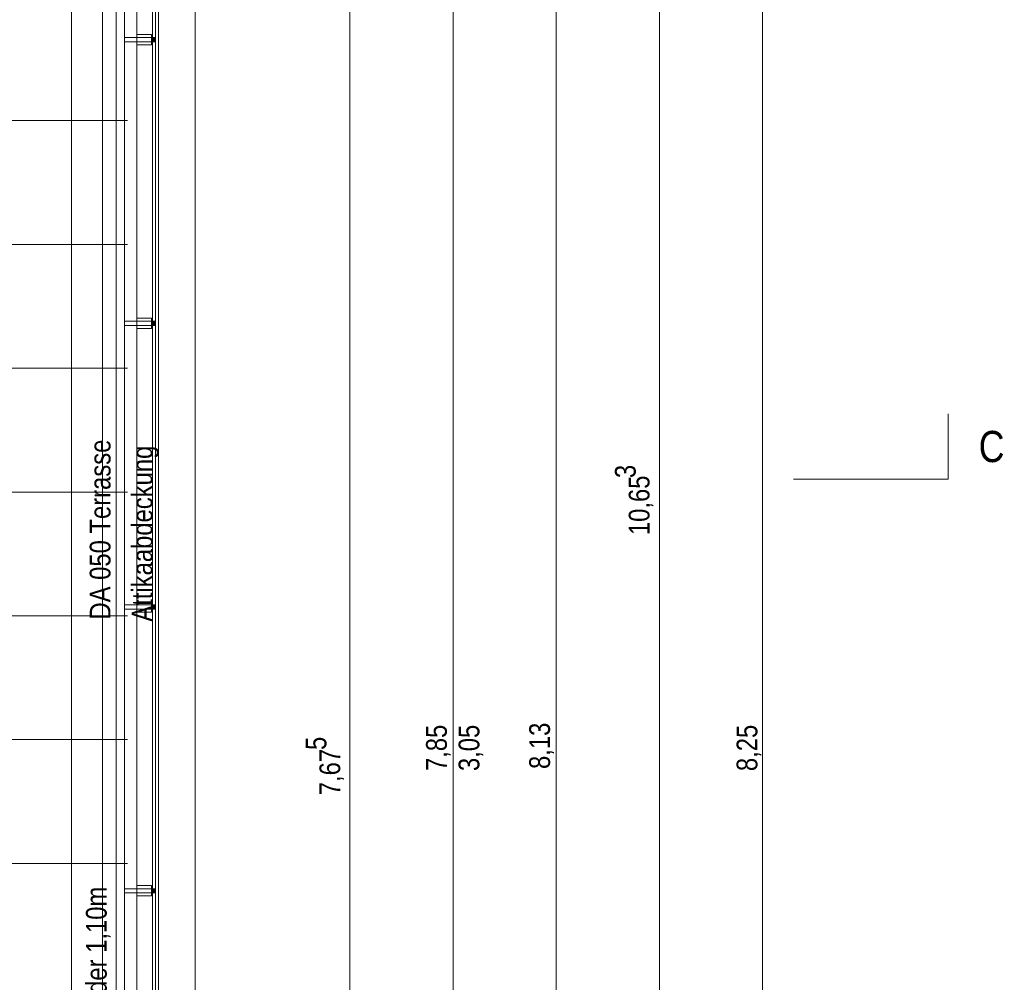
# Model space of a CAD drawing. Extents: x -620 to 3480, y 62 to 1102.
# Tile 50 of 256: x 3 to 98, y 436 to 529. Entities that reach past the tile are written whole.
import ezdxf
from ezdxf.lldxf.tags import DXFTag

# ---------------------------------------------------------------- set-up
doc = ezdxf.new("R2010")
doc.units = 0
doc.layers.get('0').update_dxf_attribs({"lineweight": 13})
for name, color, linetype, lineweight, true_color in [('30 -33 Aussenwände- 7 Fassade_ Elemente', 7, 'Continuous', 9, 0x00aacc), ('30 -34 Innenwände- 6 Elemente', 7, 'Continuous', 9, 0xff6633), ('30 -36 Dächer- 3 Dachbeläge', 7, 'Continuous', 15, 0x9999ff), ('30 -36 Dächer- 4 Dachbekleidungen', 7, 'Continuous', 9, 0xccccff), ('70 -72 Beschriftung- 1 Beschriftung allgemein', 7, 'Continuous', 9, 0xff6633), ('70 -76 Bemaßung- 2 Allgemein', 9, 'Continuous', 5, 0x808080)]:
    doc.layers.add(name, color=color, linetype=linetype, lineweight=lineweight, true_color=true_color)
for name, color, linetype, lineweight in [('60- 61 allgemeine Ausstattung- 4 Terrassen', 7, 'Continuous', 9), ('70 -71 Achsen- 1 Gebäudeachsen', 7, 'STRICHPUNKT2-A06G9SLK8I', 18), ('70 -72 Beschriftung- 6 Schnittverläufe', 7, 'STRICHPUNKT2-A06G9SLK8I', 25), ('Keine', 7, 'Continuous', 9)]:
    doc.layers.add(name, color=color, linetype=linetype, lineweight=lineweight)
doc.styles.get("Standard").update_dxf_attribs({"font": 'ARIALN.TTF'})
tags = doc.linetypes.add('STRICHPUNKT2-A06G9SLK8I', pattern=[12.7, 6.35, -3.175, 0, -3.175]).pattern_tags.tags
tags[10:11] = [DXFTag(74, 4), DXFTag(75, 0), DXFTag(340, '0'), DXFTag(46, 0.0), DXFTag(50, 0.0), DXFTag(44, 0.0), DXFTag(45, 0.0)]
tags[8:9] = [DXFTag(74, 4), DXFTag(75, 0), DXFTag(340, '0'), DXFTag(46, 0.0), DXFTag(50, 0.0), DXFTag(44, 0.0), DXFTag(45, 0.0)]
tags[6:7] = [DXFTag(74, 4), DXFTag(75, 0), DXFTag(340, '0'), DXFTag(46, 0.0), DXFTag(50, 0.0), DXFTag(44, 0.0), DXFTag(45, 0.0)]
tags[4:5] = [DXFTag(74, 4), DXFTag(75, 0), DXFTag(340, '0'), DXFTag(46, 0.0), DXFTag(50, 0.0), DXFTag(44, 0.0), DXFTag(45, 0.0)]

# ---------------------------------------------------------------- blocks, each defined once
blk = doc.blocks.new('Referenz-A06G9SLM8I')
at = {"layer": '30 -33 Aussenwände- 7 Fassade_ Elemente', "color": 0, "linetype": 'Continuous', "lineweight": -2, "ltscale": 0.13}
for p, q in [((15.796, 593.104), (15.796, 203.104)), ((15.796, 377.304), (15.796, 539.504)), ((19.936, 539.504), (19.936, 377.304))]:
    blk.add_line(p, q, dxfattribs=at)
at = {"layer": '30 -34 Innenwände- 6 Elemente', "color": 0, "linetype": 'Continuous', "lineweight": -2, "ltscale": 0.13}
for p, q in [((12.296, 592.524), (12.296, 206.604)), ((13.096, 205.804), (13.096, 592.524)), ((14.296, 592.524), (14.296, 204.604)), ((16.096, 202.804), (16.096, 592.524))]:
    blk.add_line(p, q, dxfattribs=at)
at = {"layer": '30 -36 Dächer- 3 Dachbeläge', "color": 0, "linetype": 'Continuous', "lineweight": -2, "ltscale": 0.13}
for p, q in [((13.096, 205.804), (13.096, 592.504)), ((16.396, 592.504), (16.396, 202.504))]:
    blk.add_line(p, q, dxfattribs=at)
at = {"layer": '30 -36 Dächer- 3 Dachbeläge', "color": 0, "lineweight": -2}
for p, q in [((16.096, 527.354), (15.696, 527.354)), ((15.696, 527.354), (15.696, 526.954)), ((15.696, 526.954), (16.096, 526.954)), ((16.096, 499.854), (15.696, 499.854)), ((15.696, 499.854), (15.696, 499.454)), ((15.696, 499.454), (16.096, 499.454)), ((16.096, 472.354), (15.696, 472.354)), ((15.696, 472.354), (15.696, 471.954)), ((15.696, 471.954), (16.096, 471.954)), ((16.096, 444.854), (15.696, 444.854)), ((15.696, 444.854), (15.696, 444.454)), ((15.696, 444.454), (16.096, 444.454))]:
    blk.add_line(p, q, dxfattribs=at)
for points in [[(15.696, 526.954), (15.696, 527.354), (16.096, 526.954)], [(16.096, 526.954), (15.696, 527.354), (16.096, 527.354)], [(15.696, 499.454), (15.696, 499.854), (16.096, 499.454)], [(16.096, 499.454), (15.696, 499.854), (16.096, 499.854)], [(15.696, 471.954), (15.696, 472.354), (16.096, 471.954)], [(16.096, 471.954), (15.696, 472.354), (16.096, 472.354)], [(15.696, 444.454), (15.696, 444.854), (16.096, 444.454)], [(16.096, 444.454), (15.696, 444.854), (16.096, 444.854)]]:
    blk.add_solid(points, dxfattribs=at)
at = {"layer": '30 -36 Dächer- 4 Dachbekleidungen', "color": 0, "linetype": 'Continuous', "lineweight": -2, "ltscale": 0.13}
for p, q in [((12.296, 592.504), (12.296, 206.604)), ((13.096, 205.804), (13.096, 592.504)), ((14.296, 592.504), (14.296, 204.604)), ((16.096, 202.804), (16.096, 592.504)), ((14.296, 527.354), (13.096, 527.354)), ((13.096, 527.354), (13.096, 526.954)), ((13.096, 526.954), (14.296, 526.954)), ((14.296, 527.654), (15.696, 527.654)), ((14.296, 527.354), (15.696, 527.354)), ((15.696, 526.954), (14.296, 526.954)), ((15.696, 527.654), (15.696, 527.354)), ((15.696, 527.354), (15.696, 526.954)), ((15.696, 526.654), (15.696, 526.954)), ((14.296, 526.654), (15.696, 526.654)), ((14.296, 500.154), (15.696, 500.154)), ((15.696, 500.154), (15.696, 499.854)), ((14.296, 499.854), (13.096, 499.854)), ((13.096, 499.854), (13.096, 499.454)), ((13.096, 499.454), (14.296, 499.454)), ((14.296, 499.854), (15.696, 499.854)), ((15.696, 499.454), (14.296, 499.454)), ((14.296, 499.154), (15.696, 499.154)), ((15.696, 499.854), (15.696, 499.454)), ((15.696, 499.154), (15.696, 499.454)), ((14.296, 472.654), (15.696, 472.654)), ((15.696, 472.654), (15.696, 472.354)), ((14.296, 472.354), (13.096, 472.354)), ((13.096, 472.354), (13.096, 471.954)), ((13.096, 471.954), (14.296, 471.954)), ((14.296, 472.354), (15.696, 472.354)), ((15.696, 471.954), (14.296, 471.954)), ((14.296, 471.654), (15.696, 471.654)), ((15.696, 472.354), (15.696, 471.954)), ((15.696, 471.654), (15.696, 471.954)), ((14.296, 444.854), (13.096, 444.854)), ((13.096, 444.854), (13.096, 444.454)), ((14.296, 445.154), (15.696, 445.154)), ((14.296, 444.854), (15.696, 444.854)), ((15.696, 445.154), (15.696, 444.854)), ((15.696, 444.854), (15.696, 444.454)), ((13.096, 444.454), (14.296, 444.454)), ((15.696, 444.454), (14.296, 444.454)), ((14.296, 444.154), (15.696, 444.154)), ((15.696, 444.154), (15.696, 444.454))]:
    blk.add_line(p, q, dxfattribs=at)
at = {"layer": '60- 61 allgemeine Ausstattung- 4 Terrassen', "color": 0, "lineweight": -2}
for p, q in [((10.946, 205.504), (10.946, 592.504)), ((-426.004, 519.304), (13.396, 519.304)), ((-426.004, 507.304), (13.396, 507.304)), ((-426.004, 495.304), (13.396, 495.304)), ((-426.004, 483.304), (13.396, 483.304)), ((-426.004, 471.304), (13.396, 471.304)), ((-426.004, 459.304), (13.396, 459.304)), ((-426.004, 447.304), (13.396, 447.304))]:
    blk.add_line(p, q, dxfattribs=at)
at = {"layer": '70 -71 Achsen- 1 Gebäudeachsen', "color": 0, "linetype": 'STRICHPUNKT2-A06G9SLK8I', "lineweight": -2, "ltscale": 0.13}
blk.add_line((7.967, 1075.824), (7.967, 76.384), dxfattribs=at)
at = {"layer": '70 -72 Beschriftung- 6 Schnittverläufe', "color": 0, "linetype": 'STRICHPUNKT2-A06G9SLK8I', "lineweight": -2, "ltscale": 0.13}
blk.add_line((92.936, 484.543), (77.936, 484.543), dxfattribs=at)
at = {"layer": '70 -76 Bemaßung- 2 Allgemein', "color": 0, "linetype": 'Continuous', "lineweight": -2, "ltscale": 0.13}
for p, q in [((64.936, 376.965), (64.936, 587.904)), ((74.936, 376.965), (74.936, 539.844)), ((54.936, 378.365), (54.936, 538.844)), ((44.936, 380.965), (44.936, 535.844)), ((34.936, 380.965), (34.936, 532.344))]:
    blk.add_line(p, q, dxfattribs=at)
at = {"layer": 'Keine', "color": 0, "lineweight": -2}
blk.add_line((92.936, 484.543), (92.936, 490.893), dxfattribs=at)
at = {"layer": '70 -72 Beschriftung- 1 Beschriftung allgemein', "color": 0, "linetype": 'Continuous', "lineweight": -2, "ltscale": 0.13, "char_height": 2.01377, "attachment_point": 1, "rotation": 90}
for s, insert in [('{\\fArial Narrow;Attikaabdeckung}', (13.799, 470.739)), ('{\\fArial Narrow;DA 050 Terrasse}', (9.718, 470.948)), ('{\\fArial Narrow;BRH Geländer 1,10m}', (9.352, 422.994))]:
    blk.add_mtext(s, dxfattribs=dict(at, insert=insert))
at = {"layer": '70 -76 Bemaßung- 2 Allgemein', "color": 0, "linetype": 'Continuous', "lineweight": -2, "ltscale": 0.13, "char_height": 2.01377, "attachment_point": 1, "rotation": 90}
for s, insert in [('{\\fArial Narrow;3}', (60.625, 484.657)), ('{\\fArial Narrow;10,65}', (61.968, 479.129)), ('{\\fArial Narrow;7,85}', (42.32, 456.26)), ('{\\fArial Narrow;3,05}', (45.473, 456.254)), ('{\\fArial Narrow;8,13}', (52.32, 456.46)), ('{\\fArial Narrow;8,25}', (72.42, 456.254)), ('{\\fArial Narrow;5}', (30.643, 458.3)), ('{\\fArial Narrow;7,67}', (31.986, 453.914))]:
    blk.add_mtext(s, dxfattribs=dict(at, insert=insert))
at = {"layer": 'Keine', "color": 0, "linetype": 'Continuous', "lineweight": -2, "ltscale": 0.13, "insert": (95.889, 489.228), "char_height": 3.02066, "attachment_point": 1}
blk.add_mtext('{\\fArial Narrow;C}', dxfattribs=at)

msp = doc.modelspace()

# ---------------------------------------------------------------- block references
at = {"color": 8, "lineweight": 13, "ltscale": 0.13, "true_color": 0x808080}
msp.add_blockref('Referenz-A06G9SLM8I', (0, 0), dxfattribs=at)

doc.saveas('drawing.dxf')
